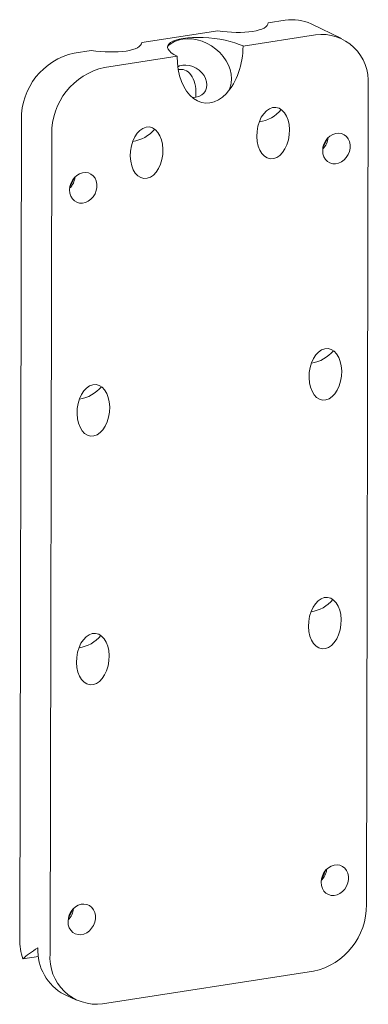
# Model space of a CAD drawing. Header units: millimetres. Extents: x 0 to 353, y 0 to 297.
# Tile 2 of 2: x 326 to 353, y 75 to 152. Entities that reach past the tile are written whole.
import ezdxf

# ---------------------------------------------------------------- set-up
doc = ezdxf.new("R2010")
doc.units = ezdxf.units.MM

msp = doc.modelspace()

# ---------------------------------------------------------------- linework, layer by layer
at = {"color": 7, "linetype": 'Continuous', "lineweight": 15}
for p, q in [((345.654, 151.701), (346.98, 151.907)), ((335.748, 150.164), (341.703, 151.088)), ((351.394, 150.493), (349.019, 151.624)), ((343.68, 149.894), (349.355, 150.775)), ((330.47, 149.345), (331.797, 149.551)), ((332.845, 148.213), (338.521, 149.094)), ((353.473, 146.834), (353.337, 82.702)), ((326.198, 79.991), (326.333, 144.124)), ((328.572, 78.859), (328.708, 142.992)), ((327.668, 78.633), (326.45, 78.444)), ((349.2, 77.48), (332.69, 74.919)), ((329.701, 75.654), (330.651, 75.201))]:
    msp.add_line(p, q, dxfattribs=at)
at = {"color": 7, "linetype": 'Continuous', "lineweight": 15, "flags": 128}
for points in [[(342.557, 146.388), (342.681, 146.67), (342.761, 146.993), (342.788, 147.334), (342.76, 147.686), (342.679, 148.043), (342.546, 148.397), (342.363, 148.741), (342.135, 149.07), (341.865, 149.375), (341.558, 149.652), (341.222, 149.896), (340.862, 150.1), (340.485, 150.262), (340.099, 150.378), (339.711, 150.446), (339.328, 150.465), (338.959, 150.433)], [(338.955, 148.393), (338.715, 148.33), (338.575, 148.265)], [(339.694, 145.876), (339.732, 145.874), (339.992, 145.888), (340.231, 145.951), (340.442, 146.06), (340.615, 146.21), (340.744, 146.395), (340.825, 146.61), (340.854, 146.845), (340.829, 147.091), (340.753, 147.339), (340.627, 147.58), (340.457, 147.803), (340.249, 148.001), (340.011, 148.166), (339.753, 148.292), (339.484, 148.373), (339.214, 148.407), (338.955, 148.393), (338.955, 148.393)], [(349.914, 141.703), (349.939, 141.963), (350.014, 142.218), (350.134, 142.457), (350.294, 142.669), (350.486, 142.844), (350.702, 142.972), (350.931, 143.05), (351.163, 143.072), (351.386, 143.037), (351.591, 142.949), (351.768, 142.809), (351.908, 142.626), (352.005, 142.407), (352.054, 142.164), (352.053, 141.906), (352.003, 141.647), (351.905, 141.398), (351.764, 141.171), (351.587, 140.977), (351.382, 140.824), (351.158, 140.721), (350.926, 140.671), (350.697, 140.677), (350.482, 140.739), (350.29, 140.854), (350.131, 141.016), (350.012, 141.218), (349.938, 141.451), (349.914, 141.703)], [(330.102, 138.629), (330.127, 138.889), (330.202, 139.144), (330.322, 139.383), (330.482, 139.595), (330.674, 139.77), (330.89, 139.898), (331.119, 139.976), (331.351, 139.998), (331.574, 139.963), (331.779, 139.874), (331.956, 139.735), (332.096, 139.552), (332.193, 139.333), (332.242, 139.09), (332.242, 138.832), (332.191, 138.573), (332.093, 138.324), (331.952, 138.097), (331.775, 137.903), (331.57, 137.75), (331.346, 137.647), (331.114, 137.597), (330.885, 137.603), (330.67, 137.665), (330.478, 137.78), (330.319, 137.942), (330.2, 138.144), (330.126, 138.377), (330.102, 138.629)], [(349.792, 84.441), (349.818, 84.701), (349.893, 84.957), (350.013, 85.196), (350.173, 85.408), (350.365, 85.582), (350.581, 85.711), (350.81, 85.788), (351.042, 85.81), (351.265, 85.776), (351.47, 85.687), (351.646, 85.548), (351.786, 85.365), (351.883, 85.146), (351.933, 84.902), (351.932, 84.645), (351.882, 84.385), (351.784, 84.137), (351.643, 83.91), (351.466, 83.716), (351.26, 83.563), (351.037, 83.46), (350.805, 83.41), (350.576, 83.416), (350.361, 83.478), (350.169, 83.592), (350.01, 83.755), (349.891, 83.957), (349.817, 84.189), (349.792, 84.441)], [(329.981, 81.367), (330.006, 81.627), (330.081, 81.883), (330.201, 82.122), (330.361, 82.334), (330.553, 82.508), (330.769, 82.637), (330.998, 82.714), (331.23, 82.736), (331.453, 82.702), (331.658, 82.613), (331.835, 82.474), (331.975, 82.291), (332.072, 82.072), (332.121, 81.828), (332.12, 81.571), (332.07, 81.311), (331.972, 81.063), (331.831, 80.836), (331.654, 80.642), (331.449, 80.489), (331.225, 80.385), (330.993, 80.336), (330.764, 80.342), (330.549, 80.404), (330.357, 80.518), (330.198, 80.681), (330.079, 80.883), (330.005, 81.115), (329.981, 81.367)]]:
    msp.add_lwpolyline(points, dxfattribs=at)
at = {"color": 7, "linetype": 'Continuous', "lineweight": 15}
for centre, radius, start, end in [((347.546, 148.489), 3.465, 64.83849, 99.40133), ((339.246, 148.326), 2.127, 97.75226, 133.62827), ((349.82, 147.139), 3.665, 355.22668, 97.29396), ((331.598, 144.201), 5.266, 102.36943, 180.84706), ((333.973, 143.07), 5.266, 102.36943, 180.84706), ((344.512, 146.742), 2.824, 278.85705, 319.90275), ((334.606, 145.205), 2.824, 278.85705, 319.90275), ((348.888, 142.87), 1.463, 314.87455, 354.16336), ((347.957, 143.313), 2.392, 326.07078, 342.96714), ((329.076, 139.796), 1.463, 314.87455, 354.16336), ((328.145, 140.239), 2.392, 326.07078, 342.96714), ((348.597, 127.863), 2.825, 278.89542, 319.86438), ((330.436, 125.045), 2.825, 278.89542, 319.86438), ((348.556, 108.394), 2.825, 278.89542, 319.86438), ((330.395, 105.577), 2.825, 278.89542, 319.86438), ((348.767, 85.608), 1.463, 314.87455, 354.16336), ((347.836, 86.052), 2.392, 326.07078, 342.96714), ((348.072, 82.624), 5.266, 282.36943, 0.84706), ((328.955, 82.534), 1.463, 314.87455, 354.16336), ((328.024, 82.978), 2.392, 326.07078, 342.96714), ((330.87, 79.958), 4.672, 179.60066, 198.9153), ((331.523, 79.108), 3.906, 177.01385, 242.20123), ((332.225, 78.554), 3.665, 175.22668, 277.29396)]:
    msp.add_arc(centre, radius, start, end, dxfattribs=at)
for centre, major_axis, ratio, start_param, end_param in [((342.329, 152.038), (3.324, -0.354), 0.306121, 4.555677, 6.3004), ((341.1, 149.494), (3.324, -0.354), 0.306121, 0.715649, 3.857242), ((332.423, 150.501), (3.324, -0.354), 0.306121, 4.555677, 6.3004), ((341.1, 149.494), (0.433, 4.06), 0.626436, 1.735997, 4.87759), ((338.716, 146.045), (0.215, 2.014), 0.626436, 0.165201, 0.250006), ((338.716, 146.045), (0.215, 2.014), 0.626436, 4.700091, 6.448386), ((331.75, 79.952), (5.813, 2.417), 0.206334, 2.271167, 2.624908)]:
    msp.add_ellipse(centre, major_axis=major_axis, ratio=ratio, start_param=start_param, end_param=end_param, dxfattribs=at)
for centre in [(346.038, 143.078), (336.132, 141.541), (350.124, 124.196), (331.963, 121.378), (350.083, 104.727), (331.922, 101.909)]:
    msp.add_ellipse(centre, major_axis=(0.215, 2.014), ratio=0.626436, dxfattribs=at)

doc.saveas('drawing.dxf')
